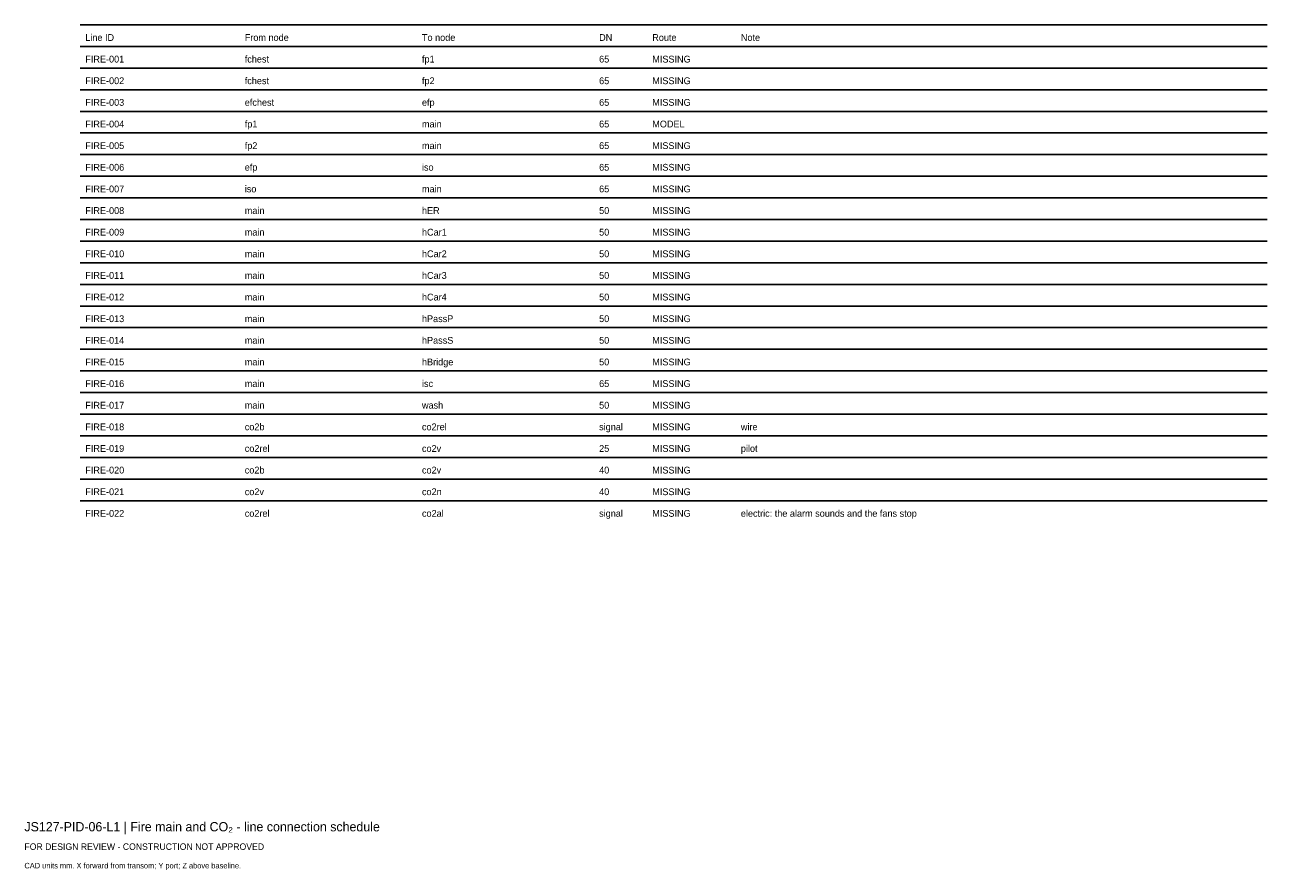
# Model space of a CAD drawing. Header units: millimetres. Extents: x 0 to 402, y -25 to 249.
import ezdxf

# ---------------------------------------------------------------- set-up
doc = ezdxf.new("R2010")
doc.units = ezdxf.units.MM
doc.layers.add('ANNOTATION', color=7, linetype='Continuous')
doc.layers.add('GEOMETRY', color=7, linetype='Continuous')

msp = doc.modelspace()

# ---------------------------------------------------------------- linework, layer by layer
at = {"layer": 'GEOMETRY'}
for p, q in [((18, 249), (402, 249)), ((18, 242), (402, 242)), ((18, 235), (402, 235)), ((18, 228), (402, 228)), ((18, 221), (402, 221)), ((18, 214), (402, 214)), ((18, 207), (402, 207)), ((18, 200), (402, 200)), ((18, 193), (402, 193)), ((18, 186), (402, 186)), ((18, 179), (402, 179)), ((18, 172), (402, 172)), ((18, 165), (402, 165)), ((18, 158), (402, 158)), ((18, 151), (402, 151)), ((18, 144), (402, 144)), ((18, 137), (402, 137)), ((18, 130), (402, 130)), ((18, 123), (402, 123)), ((18, 116), (402, 116)), ((18, 109), (402, 109)), ((18, 102), (402, 102)), ((18, 95), (402, 95))]:
    msp.add_line(p, q, dxfattribs=at)

# ---------------------------------------------------------------- texts
at = {"layer": 'ANNOTATION'}
for s, height, p in [('Line ID', 2.2, (19.7, 243.8)), ('From node', 2.2, (71.28, 243.8)), ('To node', 2.2, (128.6, 243.8)), ('DN', 2.2, (185.91, 243.8)), ('Route', 2.2, (203.1, 243.8)), ('Note', 2.2, (231.76, 243.8)), ('FIRE-001', 2.2, (19.7, 236.8)), ('fchest', 2.2, (71.28, 236.8)), ('fp1', 2.2, (128.6, 236.8)), ('65', 2.2, (185.91, 236.8)), ('MISSING', 2.2, (203.1, 236.8)), ('FIRE-002', 2.2, (19.7, 229.8)), ('fchest', 2.2, (71.28, 229.8)), ('fp2', 2.2, (128.6, 229.8)), ('65', 2.2, (185.91, 229.8)), ('MISSING', 2.2, (203.1, 229.8)), ('efchest', 2.2, (71.28, 222.8)), ('efp', 2.2, (128.6, 222.8)), ('FIRE-003', 2.2, (19.7, 222.8)), ('65', 2.2, (185.91, 222.8)), ('MISSING', 2.2, (203.1, 222.8)), ('FIRE-004', 2.2, (19.7, 215.8)), ('fp1', 2.2, (71.28, 215.8)), ('main', 2.2, (128.6, 215.8)), ('65', 2.2, (185.91, 215.8)), ('MODEL', 2.2, (203.1, 215.8)), ('FIRE-005', 2.2, (19.7, 208.8)), ('fp2', 2.2, (71.28, 208.8)), ('main', 2.2, (128.6, 208.8)), ('65', 2.2, (185.91, 208.8)), ('MISSING', 2.2, (203.1, 208.8)), ('FIRE-006', 2.2, (19.7, 201.8)), ('efp', 2.2, (71.28, 201.8)), ('iso', 2.2, (128.6, 201.8)), ('65', 2.2, (185.91, 201.8)), ('MISSING', 2.2, (203.1, 201.8)), ('FIRE-007', 2.2, (19.7, 194.8)), ('iso', 2.2, (71.28, 194.8)), ('main', 2.2, (128.6, 194.8)), ('65', 2.2, (185.91, 194.8)), ('MISSING', 2.2, (203.1, 194.8)), ('FIRE-008', 2.2, (19.7, 187.8)), ('main', 2.2, (71.28, 187.8)), ('hER', 2.2, (128.6, 187.8)), ('50', 2.2, (185.91, 187.8)), ('MISSING', 2.2, (203.1, 187.8)), ('FIRE-009', 2.2, (19.7, 180.8)), ('main', 2.2, (71.28, 180.8)), ('hCar1', 2.2, (128.6, 180.8)), ('50', 2.2, (185.91, 180.8)), ('MISSING', 2.2, (203.1, 180.8)), ('FIRE-010', 2.2, (19.7, 173.8)), ('main', 2.2, (71.28, 173.8)), ('hCar2', 2.2, (128.6, 173.8)), ('50', 2.2, (185.91, 173.8)), ('MISSING', 2.2, (203.1, 173.8)), ('FIRE-011', 2.2, (19.7, 166.8)), ('main', 2.2, (71.28, 166.8)), ('hCar3', 2.2, (128.6, 166.8)), ('50', 2.2, (185.91, 166.8)), ('MISSING', 2.2, (203.1, 166.8)), ('FIRE-012', 2.2, (19.7, 159.8)), ('main', 2.2, (71.28, 159.8)), ('hCar4', 2.2, (128.6, 159.8)), ('50', 2.2, (185.91, 159.8)), ('MISSING', 2.2, (203.1, 159.8)), ('FIRE-013', 2.2, (19.7, 152.8)), ('main', 2.2, (71.28, 152.8)), ('hPassP', 2.2, (128.6, 152.8)), ('50', 2.2, (185.91, 152.8)), ('MISSING', 2.2, (203.1, 152.8)), ('FIRE-014', 2.2, (19.7, 145.8)), ('main', 2.2, (71.28, 145.8)), ('hPassS', 2.2, (128.6, 145.8)), ('50', 2.2, (185.91, 145.8)), ('MISSING', 2.2, (203.1, 145.8)), ('FIRE-015', 2.2, (19.7, 138.8)), ('main', 2.2, (71.28, 138.8)), ('hBridge', 2.2, (128.6, 138.8)), ('50', 2.2, (185.91, 138.8)), ('MISSING', 2.2, (203.1, 138.8)), ('FIRE-016', 2.2, (19.7, 131.8)), ('main', 2.2, (71.28, 131.8)), ('isc', 2.2, (128.6, 131.8)), ('65', 2.2, (185.91, 131.8)), ('MISSING', 2.2, (203.1, 131.8)), ('FIRE-017', 2.2, (19.7, 124.8)), ('main', 2.2, (71.28, 124.8)), ('wash', 2.2, (128.6, 124.8)), ('50', 2.2, (185.91, 124.8)), ('MISSING', 2.2, (203.1, 124.8)), ('FIRE-018', 2.2, (19.7, 117.8)), ('co2b', 2.2, (71.28, 117.8)), ('co2rel', 2.2, (128.6, 117.8)), ('signal', 2.2, (185.91, 117.8)), ('MISSING', 2.2, (203.1, 117.8)), ('wire', 2.2, (231.76, 117.8)), ('FIRE-019', 2.2, (19.7, 110.8)), ('co2rel', 2.2, (71.28, 110.8)), ('co2v', 2.2, (128.6, 110.8)), ('25', 2.2, (185.91, 110.8)), ('MISSING', 2.2, (203.1, 110.8)), ('pilot', 2.2, (231.76, 110.8)), ('FIRE-020', 2.2, (19.7, 103.8)), ('co2b', 2.2, (71.28, 103.8)), ('co2v', 2.2, (128.6, 103.8)), ('40', 2.2, (185.91, 103.8)), ('MISSING', 2.2, (203.1, 103.8)), ('FIRE-021', 2.2, (19.7, 96.8)), ('co2v', 2.2, (71.28, 96.8)), ('co2n', 2.2, (128.6, 96.8)), ('40', 2.2, (185.91, 96.8)), ('MISSING', 2.2, (203.1, 96.8)), ('FIRE-022', 2.2, (19.7, 89.8)), ('co2rel', 2.2, (71.28, 89.8)), ('co2al', 2.2, (128.6, 89.8)), ('signal', 2.2, (185.91, 89.8)), ('MISSING', 2.2, (203.1, 89.8)), ('electric: the alarm sounds and the fans stop', 2.2, (231.76, 89.8)), ('JS127-PID-06-L1 | Fire main and CO₂ - line connection schedule', 3, (0, -12)), ('FOR DESIGN REVIEW - CONSTRUCTION NOT APPROVED', 2.1, (0, -18)), ('CAD units mm. X forward from transom; Y port; Z above baseline.', 1.8, (0, -24))]:
    msp.add_text(s, height=height, dxfattribs=at).set_placement(p)

doc.saveas('drawing.dxf')
